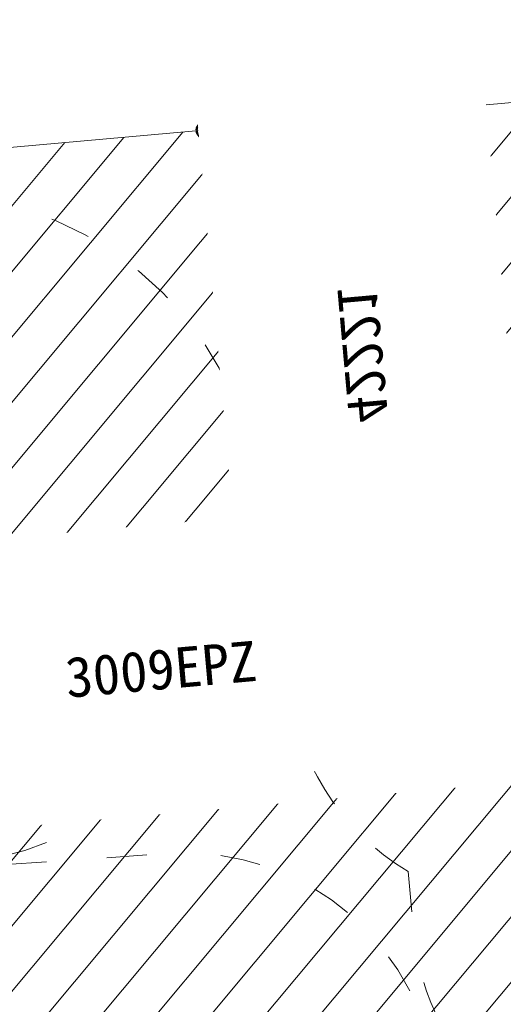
# Model space of a CAD drawing. Header units: metres. Extents: x 7493319 to 7493540, y 5986548 to 5986696.
# Tile 14 of 30: x 7493402.21 to 7493405.1, y 5986661.88 to 5986667.75. Entities that reach past the tile are written whole.
import ezdxf

# ---------------------------------------------------------------- set-up
doc = ezdxf.new("R2010")
doc.units = ezdxf.units.M
doc.header["$MEASUREMENT"] = 0
doc.linetypes.add('ACAD_ISO03W100', pattern=[30, 12, -18])
for name, color, linetype, lineweight in [('_budynek', 7, 'CONTINUOUS', 50), ('_k_kreskowanie', 250, 'CONTINUOUS', 5), ('_k_widok', 7, 'CONTINUOUS', 18), ('_k_wymiar', 7, 'CONTINUOUS', 13), ('_k_ściany', 7, 'CONTINUOUS', 35)]:
    doc.layers.add(name, color=color, linetype=linetype, lineweight=lineweight)
doc.layers.add('_k_niewidoczna', color=72, linetype='CONTINUOUS', lineweight=9, plot=False)
doc.styles.add('GENERATED_STYLE_1', font='msgothic.ttc')

# ---------------------------------------------------------------- blocks, each defined once
blk = doc.blocks.new('2123EPZ')
at = {"layer": '_k_widok', "linetype": 'ACAD_ISO03W100', "ltscale": 0.02}
blk.add_lwpolyline([(-3.064794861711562, -1.794999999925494, -0.2205930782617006), (-4.209800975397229, -1.263999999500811), (-4.25282537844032, -1.263999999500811, -0.4142135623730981), (-5.25282537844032, -0.2639999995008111), (-5.25282537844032, 0.2640000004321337, -0.414213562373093), (-4.25282537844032, 1.264000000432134), (-4.209800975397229, 1.264000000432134, -0.2205930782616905), (-3.064794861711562, 1.795000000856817), (-1.5, 1.795000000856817, -0.4142135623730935), (0, 0.2950000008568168), (0, -0.2949999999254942, -0.4142135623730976), (-1.5, -1.794999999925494)], format="xyb", close=True, dxfattribs=at)
blk = doc.blocks.new('3009EPZ')
at = {"layer": '_k_widok', "linetype": 'ACAD_ISO03W100', "ltscale": 0.02}
blk.add_circle((-2.000624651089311, 0), 2.000624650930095, dxfattribs=at)
at = {"layer": '_k_niewidoczna', "color": 1, "lineweight": 20, "insert": (-3.165554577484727, -0.2128368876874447), "char_height": 0.24, "width": 11.63444291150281, "attachment_point": 1, "line_spacing_factor": 1.55, "style": 'GENERATED_STYLE_1', "bg_fill": 2}
blk.add_mtext('\\A1;{\\f@MS Gothic|b0|i0|c238|p49;\\C256;\\P\\pxi-1,l1,t5;^I^I3009EPZ\\P\\pi-4,l4;^I}', dxfattribs=at)
blk = doc.blocks.new('42221')
at = {"layer": '_k_widok', "linetype": 'ACAD_ISO03W100', "ltscale": 0.02}
blk.add_lwpolyline([(-3.063016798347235, -1.5, -0.2389539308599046), (-4.27277959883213, -0.886833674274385), (-4.626033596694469, -0.886833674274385, -0.4142135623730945), (-6.126033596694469, 0.613166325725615), (-6.126033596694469, 1.753366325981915, -0.414213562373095), (-4.626033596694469, 3.253366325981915), (-3.063016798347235, 3.253366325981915, -0.2389539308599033), (-1.853253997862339, 2.6402000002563), (-1.5, 2.6402000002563, -0.4142135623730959), (0, 1.1402000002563), (0, 0, -0.4142135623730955), (-1.5, -1.5)], format="xyb", close=True, dxfattribs=at)
at = {"layer": '_k_niewidoczna', "color": 1, "lineweight": 20, "insert": (-3.506689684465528, -0.1368494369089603), "char_height": 0.24, "width": 11.63444291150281, "attachment_point": 1, "line_spacing_factor": 1.55, "style": 'GENERATED_STYLE_1', "bg_fill": 2}
blk.add_mtext('\\A1;{\\f@MS Gothic|b0|i0|c238|p49;\\C256;\\P\\pxi-1,l1,t5;^I^I42221\\P\\pi-4,l4;^I}', dxfattribs=at)
blk = doc.blocks.new('PZ')
at = {"layer": '_k_kreskowanie'}
h = blk.add_hatch(dxfattribs=at)
h.set_pattern_fill('ANSI31', color=30, scale=2)
h.set_pattern_definition([(44.99999999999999, (0, 9.999999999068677), (-0.1767766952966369, 0.1767766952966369), [])])
h.paths.add_polyline_path([(0, 0), (-10.00000000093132, -9.313225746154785e-10), (-10, -8), (0, -8.000000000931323)])
at = {"layer": '_budynek'}
blk.add_circle((-5, -9.313225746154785e-10), 0.05, dxfattribs=at)
at = {"layer": '_k_widok', "linetype": 'ByBlock'}
blk.add_lwpolyline([(-10.00000000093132, -9.313225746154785e-10), (0, 0), (0, -8.000000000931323), (-10, -8)], close=True, dxfattribs=at)
at = {"layer": '_k_wymiar', "rotation": 358.818977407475}
blk.add_blockref('2123EPZ', (-4.142876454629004, -6.100376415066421), dxfattribs=at)
at = {"layer": '_k_wymiar'}
blk.add_blockref('3009EPZ', (-4.874138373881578, -2.223998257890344), dxfattribs=at)
at = {"layer": '_k_wymiar', "xscale": -1, "rotation": 270}
blk.add_blockref('42221', (-3.302318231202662, -0.2372885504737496), dxfattribs=at)
blk = doc.blocks.new('dz_89')
at = {"layer": '_k_widok', "rotation": 2.995343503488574}
blk.add_blockref('PZ', (62.81248085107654, 35.40524195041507), dxfattribs=at)

msp = doc.modelspace()

# ---------------------------------------------------------------- block references
at = {"layer": '_k_ściany', "rotation": 2.126854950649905}
msp.add_blockref('dz_89', (7493346.843220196, 5986629.826319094), dxfattribs=at)

doc.saveas('drawing.dxf')
